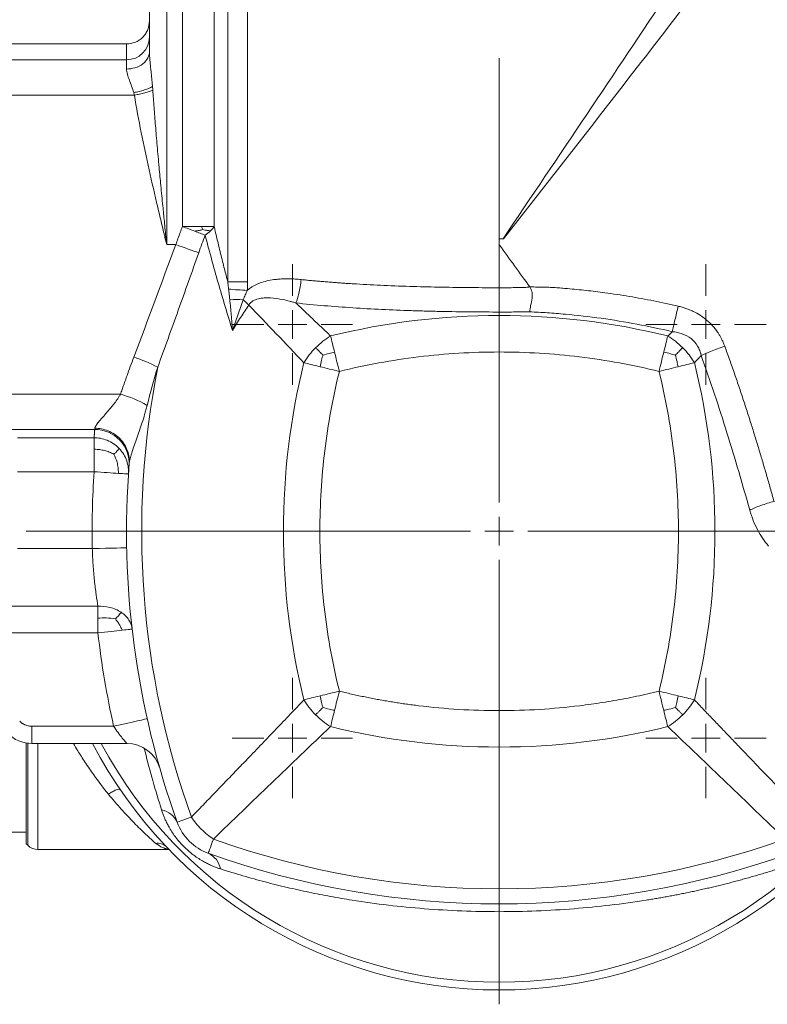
# Model space of a CAD drawing. Header units: millimetres. Extents: x -78 to 912, y -456 to 879.
# Tile 2 of 27: x 93 to 223, y -456 to -284. Entities that reach past the tile are written whole.
import ezdxf

# ---------------------------------------------------------------- set-up
doc = ezdxf.new("R2010")
doc.units = ezdxf.units.MM

# ---------------------------------------------------------------- blocks, each defined once
blk = doc.blocks.new('SW_CENTERMARKSYMBOL_11')
at = {"color": 0, "linetype": 'Continuous', "lineweight": 0}
for p, q in [((0, 5), (0, 82.5)), ((0, 0), (0, 2.5)), ((-5, 0), (-82.5, 0)), ((0, 0), (-2.5, 0)), ((0, 0), (0, -2.5)), ((0, 0), (2.5, 0)), ((5, 0), (82.5, 0)), ((0, -5), (0, -82.5))]:
    blk.add_line(p, q, dxfattribs=at)
blk = doc.blocks.new('SW_CENTERMARKSYMBOL_12')
at = {"color": 0, "linetype": 'Continuous', "lineweight": 0}
for p, q in [((0, 5), (0, 10.5)), ((0, 0), (0, 2.5)), ((-5, 0), (-10.5, 0)), ((0, 0), (-2.5, 0)), ((0, 0), (0, -2.5)), ((0, 0), (2.5, 0)), ((5, 0), (10.5, 0)), ((0, -5), (0, -10.5))]:
    blk.add_line(p, q, dxfattribs=at)
blk = doc.blocks.new('SW_CENTERMARKSYMBOL_13')
at = {"color": 0, "linetype": 'Continuous', "lineweight": 0}
for p, q in [((0, 5), (0, 10.5)), ((0, 0), (0, 2.5)), ((-5, 0), (-10.5, 0)), ((0, 0), (-2.5, 0)), ((0, 0), (0, -2.5)), ((0, 0), (2.5, 0)), ((5, 0), (10.5, 0)), ((0, -5), (0, -10.5))]:
    blk.add_line(p, q, dxfattribs=at)
blk = doc.blocks.new('SW_CENTERMARKSYMBOL_14')
at = {"color": 0, "linetype": 'Continuous', "lineweight": 0}
for p, q in [((0, 5), (0, 10.5)), ((0, 0), (0, 2.5)), ((-5, 0), (-10.5, 0)), ((0, 0), (-2.5, 0)), ((0, 0), (0, -2.5)), ((0, 0), (2.5, 0)), ((5, 0), (10.5, 0)), ((0, -5), (0, -10.5))]:
    blk.add_line(p, q, dxfattribs=at)
blk = doc.blocks.new('SW_CENTERMARKSYMBOL_15')
at = {"color": 0, "linetype": 'Continuous', "lineweight": 0}
for p, q in [((0, 5), (0, 10.5)), ((0, 0), (0, 2.5)), ((-5, 0), (-10.5, 0)), ((0, 0), (-2.5, 0)), ((0, 0), (0, -2.5)), ((0, 0), (2.5, 0)), ((5, 0), (10.5, 0)), ((0, -5), (0, -10.5))]:
    blk.add_line(p, q, dxfattribs=at)

msp = doc.modelspace()

# ---------------------------------------------------------------- linework, layer by layer
at = {"color": 7, "linetype": 'Continuous', "lineweight": 15}
for p, q in [((115.2, -177.96), (115.2, -289.74)), ((118.2, -254.17), (118.2, -323.46)), ((120.95, -320.31), (120.95, -261.46)), ((126.48, -261.46), (126.48, -320.31)), ((128.85, -267), (128.85, -329.95)), ((132.3, -273.2), (132.3, -329.95)), ((111.2, -288.46), (73.44, -288.46)), ((111.2, -291.22), (73.44, -291.22)), ((111.2, -292.84), (111.2, -291.22)), ((73.44, -297.37), (112.57, -297.37)), ((176.2, -323.46), (176.2, -322.46)), ((119.79, -323.46), (118.2, -323.46)), ((128.85, -329.95), (132.3, -329.95)), ((205.6, -339.41), (206.39, -338.65)), ((73.44, -349.56), (110.15, -349.56)), ((73.44, -355.71), (105.65, -355.71)), ((92.2, -357.14), (105.54, -357.14)), ((105.54, -359.16), (105.54, -357.14)), ((105.54, -363.08), (105.54, -359.16)), ((92.2, -363.08), (105.54, -363.08)), ((105.23, -376.46), (92.2, -376.46)), ((88.44, -386.54), (106.21, -386.54)), ((106.21, -391.2), (88.44, -391.2)), ((108.95, -407.46), (94.68, -407.46)), ((94.68, -407.46), (94.68, -410.46)), ((93.7, -410.38), (93.7, -427.96)), ((111.24, -410.46), (94.68, -410.46)), ((90.7, -425.96), (93.7, -425.96)), ((93.7, -427.96), (93.96, -428.23)), ((95.73, -428.96), (118.58, -428.96))]:
    msp.add_line(p, q, dxfattribs=at)
at = {"color": 8, "linetype": 'Continuous', "lineweight": 15}
for p, q in [((93.96, -410.42), (93.96, -428.23)), ((95.73, -410.46), (95.73, -428.96))]:
    msp.add_line(p, q, dxfattribs=at)
at = {"color": 7, "linetype": 'Continuous', "lineweight": 15, "flags": 128}
for points in [[(123.09, -321.12), (122.84, -321.02), (122.58, -320.93), (122.31, -320.82), (122.04, -320.72), (121.77, -320.62), (121.5, -320.52), (121.22, -320.41), (120.95, -320.31)], [(124.91, -321.81), (124.72, -321.74), (124.51, -321.66), (124.29, -321.57), (124.06, -321.49), (123.83, -321.4), (123.59, -321.31), (123.35, -321.22), (123.09, -321.12)], [(119.79, -323.46), (120.35, -323.66), (120.89, -323.85), (121.43, -324.05), (121.96, -324.23), (122.46, -324.41), (122.93, -324.58), (123.38, -324.73), (123.79, -324.88)], [(146.79, -339.41), (146.87, -339.72), (146.95, -340.04), (147.03, -340.38), (147.12, -340.73), (147.21, -341.09), (147.3, -341.47), (147.39, -341.85), (147.49, -342.24)], [(204.9, -342.24), (205, -341.85), (205.09, -341.47), (205.19, -341.09), (205.28, -340.73), (205.36, -340.38), (205.45, -340.04), (205.53, -339.72), (205.6, -339.41)], [(147.49, -342.24), (147.59, -342.64), (147.69, -343.05), (147.79, -343.46), (147.9, -343.88), (148, -344.3), (148.11, -344.73), (148.21, -345.16), (148.32, -345.58)], [(204.08, -345.58), (204.18, -345.16), (204.29, -344.73), (204.39, -344.3), (204.5, -343.88), (204.6, -343.46), (204.7, -343.05), (204.8, -342.64), (204.9, -342.24)], [(148.32, -345.58), (147.89, -345.48), (147.46, -345.37), (147.04, -345.27), (146.61, -345.16), (146.19, -345.06), (145.78, -344.96), (145.37, -344.86), (144.97, -344.76)], [(207.42, -344.76), (207.02, -344.86), (206.61, -344.96), (206.2, -345.06), (205.78, -345.16), (205.36, -345.27), (204.93, -345.37), (204.51, -345.48), (204.08, -345.58)], [(210.26, -344.06), (209.94, -344.14), (209.62, -344.22), (209.28, -344.3), (208.93, -344.39), (208.57, -344.48), (208.2, -344.57), (207.81, -344.66), (207.42, -344.76)], [(109.78, -363.36), (109.34, -363.33), (108.87, -363.3), (108.37, -363.27), (107.83, -363.23), (107.28, -363.2), (106.71, -363.16), (106.13, -363.12), (105.54, -363.08)], [(111.53, -363.48), (111.5, -363.48), (111.41, -363.47), (111.27, -363.46), (111.07, -363.45), (110.82, -363.43), (110.52, -363.41), (110.17, -363.39), (109.78, -363.36)], [(111.22, -376.35), (111.11, -376.35), (110.77, -376.36), (110.21, -376.37), (109.47, -376.38), (108.56, -376.4), (107.52, -376.42), (106.4, -376.44), (105.23, -376.46)], [(110.42, -390.71), (109.99, -390.76), (109.52, -390.82), (109.02, -390.87), (108.49, -390.93), (107.94, -391), (107.37, -391.06), (106.79, -391.13), (106.21, -391.2)], [(112.17, -390.51), (112.14, -390.52), (112.05, -390.53), (111.91, -390.54), (111.72, -390.57), (111.47, -390.59), (111.16, -390.63), (110.82, -390.67), (110.42, -390.71)], [(144.97, -402.17), (145.37, -402.07), (145.78, -401.97), (146.19, -401.87), (146.61, -401.77), (147.04, -401.66), (147.46, -401.56), (147.89, -401.45), (148.32, -401.34)], [(204.08, -401.34), (204.51, -401.45), (204.93, -401.56), (205.36, -401.66), (205.78, -401.77), (206.2, -401.87), (206.61, -401.97), (207.02, -402.07), (207.42, -402.17)], [(142.14, -402.87), (142.45, -402.79), (142.77, -402.71), (143.11, -402.63), (143.46, -402.54), (143.83, -402.45), (144.2, -402.36), (144.58, -402.27), (144.97, -402.17)], [(207.42, -402.17), (207.81, -402.27), (208.2, -402.36), (208.57, -402.45), (208.93, -402.54), (209.28, -402.63), (209.62, -402.71), (209.94, -402.79), (210.26, -402.87)], [(114.8, -406.16), (114.69, -406.18), (114.36, -406.26), (113.82, -406.38), (113.09, -406.54), (112.2, -406.74), (111.19, -406.96), (110.09, -407.21), (108.95, -407.46)], [(120.04, -424.2), (120.08, -424.18), (120.2, -424.14), (120.4, -424.07), (120.68, -423.97), (121.04, -423.84), (121.46, -423.69), (121.96, -423.51), (122.52, -423.31)]]:
    msp.add_lwpolyline(points, dxfattribs=at)
at = {"color": 7, "linetype": 'Continuous', "lineweight": 15}
for centre, radius, start, end in [((111.24, -287.26), 3.96, 269.369, 359.3549), ((261.2, -373.46), 145.74, 159.2426, 160.5268), ((138.84, -210.55), 121.08, 265.3424, 266.8859), ((126.53, -432.67), 99.71, 87.107, 88.4678), ((176.2, -458.46), 122.64, 76.1263, 103.8737), ((102.23, -373.02), 31.66, 62.9208, 71.1091), ((261.2, -373.46), 147.36, 168.7976, 199.7689), ((261.2, -373.46), 122.64, 166.1263, 193.8737), ((91.2, -373.46), 122.64, 346.1263, 13.8737), ((104.04, -370.61), 21.93, 60.6357, 73.8213), ((105.7, -361.66), 5.95, 356.3431, 90.4697), ((261.2, -373.46), 150, 175.4887, 199.7689), ((94.68, -404.46), 6, 225, 270), ((176.2, -288.46), 122.64, 256.1263, 283.8737), ((176.2, -373.46), 80, 207.5485, 332.4515), ((111.24, -416.46), 6, 16.0002, 90), ((116.61, -425.77), 3.77, 24.6838, 79.4147), ((176.2, -288.46), 147.36, 250.2311, 289.7689), ((95.73, -426.46), 2.5, 225, 270), ((116.65, -429.91), 2.05, 44.7346, 100.1403), ((176.2, -288.46), 150, 250.2311, 289.7689), ((123.89, -433.05), 3.77, 10.5856, 65.3161)]:
    msp.add_arc(centre, radius, start, end, dxfattribs=at)
at = {"color": 8, "linetype": 'Continuous', "lineweight": 15}
msp.add_arc((176.2, -373.46), 78.66, 208.0588, 331.9412, dxfattribs=at)
at = {"color": 7, "linetype": 'Continuous', "lineweight": 15}
for points, knots in [([(205.9, -279.19), (201.14, -286.35), (196.32, -293.55), (186.63, -307.99), (181.75, -315.23), (176.87, -322.46)], [0, 0, 0, 0, 0.5, 0.5, 1, 1, 1, 1]), ([(176.98, -322.46), (182.55, -315.32), (188.13, -308.18), (199.2, -293.94), (204.7, -286.84), (210.12, -279.77)], [0, 0, 0, 0, 0.5, 0.5, 1, 1, 1, 1]), ([(115.2, -284.46), (115.14, -284.97), (115.06, -285.74), (114.56, -286.67), (114.05, -287.31), (113.41, -287.83), (112.47, -288.33), (111.7, -288.41), (111.2, -288.46)], [0, 0, 0, 0, 0.239463, 0.368367, 0.500005, 0.631643, 0.760544, 1, 1, 1, 1]), ([(115.2, -289.74), (115.2, -290.1), (115.11, -290.5), (114.72, -291.26), (114.42, -291.63), (113.64, -292.23), (113.16, -292.47), (112.18, -292.77), (111.67, -292.84), (111.2, -292.84)], [0, 0, 0, 0, 0.25, 0.25, 0.5, 0.5, 0.75, 0.75, 1, 1, 1, 1]), ([(115.2, -289.74), (115.2, -289.82), (115.2, -289.99), (115.21, -290.24), (115.22, -290.51), (115.24, -290.79), (115.26, -291.07), (115.28, -291.37), (115.31, -291.67), (115.34, -291.99), (115.37, -292.31), (115.42, -292.79), (115.49, -293.44), (115.58, -294.25), (115.66, -295.06), (115.71, -295.61), (115.74, -295.89)], [0, 0, 0, 0, 0.043005, 0.087157, 0.132482, 0.179002, 0.22674, 0.275715, 0.325945, 0.377449, 0.430241, 0.484336, 0.612076, 0.740492, 0.869746, 1, 1, 1, 1]), ([(111.2, -292.84), (111.2, -293.12), (111.26, -293.44), (111.44, -294.09), (111.56, -294.43), (111.95, -295.47), (112.24, -296.19), (112.45, -296.94)], [0, 0, 0, 0, 0.25, 0.25, 0.5, 0.5, 1, 1, 1, 1]), ([(115.74, -295.89), (115.56, -295.99), (115.36, -296.09), (114.88, -296.3), (114.61, -296.39), (114.03, -296.58), (113.72, -296.67), (113.08, -296.82), (112.76, -296.89), (112.45, -296.94)], [0, 0, 0, 0, 0.25, 0.25, 0.5, 0.5, 0.75, 0.75, 1, 1, 1, 1]), ([(112.57, -297.37), (112.55, -297.3), (112.51, -297.16), (112.47, -297.01), (112.45, -296.94)], [0, 0, 0, 0, 0.489069, 1, 1, 1, 1]), ([(112.57, -297.37), (112.87, -297.33), (113.18, -297.27), (113.79, -297.15), (114.09, -297.08), (114.66, -296.93), (114.93, -296.85), (115.4, -296.7), (115.61, -296.62), (115.78, -296.54)], [0, 0, 0, 0, 0.25, 0.25, 0.5, 0.5, 0.75, 0.75, 1, 1, 1, 1]), ([(115.74, -295.89), (115.74, -296), (115.76, -296.21), (115.78, -296.43), (115.78, -296.54)], [0, 0, 0, 0, 0.500948, 1, 1, 1, 1]), ([(115.78, -296.54), (115.82, -297.02), (115.89, -298.01), (116, -299.53), (116.12, -301.11), (116.25, -302.76), (116.39, -304.48), (116.55, -306.26), (116.71, -308.1), (116.92, -310.41), (117.19, -313.29), (117.5, -316.43), (117.8, -319.52), (118.03, -321.77), (118.16, -323.12), (118.2, -323.46)], [0, 0, 0, 0, 0.054015, 0.110443, 0.169285, 0.23054, 0.294209, 0.360292, 0.428789, 0.4997, 0.617193, 0.749817, 0.849886, 0.961555, 1, 1, 1, 1]), ([(112.57, -297.37), (113.27, -301.71), (114.16, -306.06), (115.62, -312.58), (116.12, -314.76), (116.89, -318.02), (117.15, -319.11), (117.54, -320.74), (117.67, -321.29), (117.87, -322.1), (117.97, -322.51), (118.07, -322.92), (118.13, -323.19), (118.17, -323.33), (118.2, -323.46)], [0, 0, 0, 0, 0.5, 0.5, 0.75, 0.75, 0.875, 0.875, 0.9375, 0.9375, 0.96875, 0.984375, 0.984375, 1, 1, 1, 1]), ([(119.79, -323.46), (119.92, -323.11), (120.17, -322.41), (120.55, -321.36), (120.82, -320.66), (120.95, -320.31)], [0, 0, 0, 0, 0.333343, 0.66667, 1, 1, 1, 1]), ([(120.95, -320.31), (121.5, -320.31), (122.08, -320.31), (123.21, -320.31), (123.77, -320.31), (124.27, -320.31)], [0, 0, 0, 0, 0.5, 0.5, 1, 1, 1, 1]), ([(123.09, -321.12), (123.37, -321.07), (123.87, -320.99), (124.31, -320.9), (124.51, -320.85)], [0, 0, 0, 0, 0.5569897, 1, 1, 1, 1]), ([(124.27, -320.31), (124.77, -320.31), (125.22, -320.31), (125.97, -320.31), (126.27, -320.31), (126.48, -320.31)], [0, 0, 0, 0, 0.5, 0.5, 1, 1, 1, 1]), ([(124.27, -320.31), (124.32, -320.41), (124.4, -320.6), (124.48, -320.78), (124.51, -320.85)], [0, 0, 0, 0, 0.569515, 1, 1, 1, 1]), ([(126.48, -320.31), (126.61, -320.87), (126.86, -321.96), (127.24, -323.54), (127.6, -325.01), (127.94, -326.39), (128.26, -327.67), (128.56, -328.84), (128.76, -329.59), (128.85, -329.95)], [0, 0, 0, 0, 0.174556, 0.338545, 0.491968, 0.634826, 0.767116, 0.888841, 1, 1, 1, 1]), ([(124.91, -321.81), (125.63, -324.58), (126.39, -327.34), (127.98, -332.88), (128.81, -335.65), (129.67, -338.43)], [0, 0, 0, 0, 0.5, 0.5, 1, 1, 1, 1]), ([(181.54, -330.83), (179.78, -328.4), (178, -325.94), (176.21, -323.49), (176.2, -323.46)], [0, 0, 0, 0, 0.990426, 1, 1, 1, 1]), ([(116.64, -344.84), (117.84, -341.54), (119.04, -338.22), (121.42, -331.56), (122.61, -328.22), (123.79, -324.88)], [0, 0, 0, 0, 0.5, 0.5, 1, 1, 1, 1]), ([(132.26, -331.45), (132.32, -331.4), (132.45, -331.29), (132.65, -331.14), (132.85, -330.99), (133.06, -330.85), (133.29, -330.72), (133.52, -330.59), (133.75, -330.47), (134, -330.36), (134.26, -330.25), (134.8, -330.04), (135.67, -329.78), (136.76, -329.58), (137.78, -329.47), (138.69, -329.42), (139.65, -329.42), (140.64, -329.46), (141.32, -329.52), (141.66, -329.55)], [0, 0, 0, 0, 0.024729, 0.049784, 0.075202, 0.101017, 0.127263, 0.153972, 0.181174, 0.208897, 0.237169, 0.266015, 0.386626, 0.516585, 0.606158, 0.699081, 0.79557, 0.895819, 1, 1, 1, 1]), ([(141.66, -329.55), (141.56, -330.4), (141.37, -331.92), (140.94, -333.11), (140.75, -333.64)], [0, 0, 0, 0, 0.56, 1, 1, 1, 1]), ([(141.66, -329.55), (141.96, -329.59), (142.57, -329.65), (143.48, -329.74), (144.41, -329.82), (145.36, -329.9), (146.31, -329.98), (147.29, -330.06), (148.27, -330.13), (149.27, -330.2), (150.28, -330.27), (152.55, -330.41), (156.19, -330.6), (161.15, -330.78), (166.23, -330.9), (170.45, -330.95), (173.86, -330.98), (175.97, -330.98), (177.66, -330.98), (178.72, -330.97), (179.56, -330.97), (180.04, -330.97), (180.36, -330.96), (180.58, -330.95), (180.86, -330.92), (181.15, -330.88), (181.38, -330.85), (181.49, -330.84), (181.54, -330.83)], [0, 0, 0, 0, 0.023695, 0.047664, 0.071907, 0.096425, 0.121219, 0.146288, 0.171634, 0.197256, 0.223155, 0.249332, 0.370624, 0.499082, 0.621229, 0.748412, 0.810598, 0.873128, 0.904334, 0.935489, 0.951092, 0.966668, 0.970723, 0.974651, 0.983011, 0.991539, 0.996234, 1, 1, 1, 1]), ([(128.85, -329.95), (128.88, -330.16), (128.91, -330.38), (128.96, -330.8), (128.98, -331.02), (129, -331.23)], [0, 0, 0, 0, 0.5, 0.5, 1, 1, 1, 1]), ([(129.2, -333), (129.19, -332.9), (129.16, -332.62), (129.11, -332.17), (129.05, -331.68), (129.02, -331.37), (129, -331.23)], [0, 0, 0, 0, 0.165286, 0.48056, 0.759248, 1, 1, 1, 1]), ([(181.52, -335.19), (181.57, -334.83), (181.66, -334.11), (181.96, -332.94), (182.02, -331.76), (181.7, -331.14), (181.54, -330.83)], [0, 0, 0, 0, 0.2831775, 0.5805071, 0.7967269, 1, 1, 1, 1]), ([(181.54, -330.83), (181.69, -330.84), (182.02, -330.85), (182.58, -330.86), (183.32, -330.87), (184.09, -330.88), (184.83, -330.9), (185.42, -330.93), (185.96, -330.96), (186.51, -331), (187.23, -331.06), (188.86, -331.2), (191.38, -331.45), (194.25, -331.8), (196.76, -332.16), (198.9, -332.5), (201.03, -332.87), (203.17, -333.28), (205.3, -333.72), (206.72, -334.04), (207.43, -334.2)], [0, 0, 0, 0, 0.016796, 0.038078, 0.063845, 0.101417, 0.127523, 0.14791, 0.169332, 0.190093, 0.210878, 0.252423, 0.376937, 0.501666, 0.584398, 0.667234, 0.750192, 0.833292, 0.916555, 1, 1, 1, 1]), ([(129.67, -338.43), (129.67, -338.4), (129.66, -338.34), (129.65, -338.23), (129.64, -338.03), (129.61, -337.64), (129.55, -336.85), (129.46, -335.74), (129.34, -334.38), (129.25, -333.47), (129.2, -333)], [0, 0, 0, 0, 0.01561, 0.031216, 0.062432, 0.124873, 0.249781, 0.499708, 0.73973, 1, 1, 1, 1]), ([(129.67, -338.43), (129.69, -338.37), (129.71, -338.32), (129.75, -338.21), (129.77, -338.15), (129.83, -337.98), (129.87, -337.87), (129.99, -337.54), (130.08, -337.32), (130.32, -336.65), (130.48, -336.21), (130.95, -334.87), (131.26, -333.98), (131.56, -333.09)], [0, 0, 0, 0, 0.03125, 0.03125, 0.0625, 0.0625, 0.125, 0.125, 0.25, 0.25, 0.5, 0.5, 1, 1, 1, 1]), ([(132.26, -331.45), (132.2, -331.59), (132.08, -331.85), (131.91, -332.25), (131.73, -332.66), (131.62, -332.95), (131.56, -333.09)], [0, 0, 0, 0, 0.247645, 0.480344, 0.734044, 1, 1, 1, 1]), ([(132.51, -334), (132.7, -333.7), (132.96, -333.47), (133.54, -333.12), (133.86, -333), (134.53, -332.83), (134.88, -332.78), (135.59, -332.74), (135.95, -332.74), (137.04, -332.8), (137.78, -332.91), (138.89, -333.14), (139.26, -333.23), (139.82, -333.37), (140.01, -333.42), (140.29, -333.5), (140.38, -333.53), (140.56, -333.59), (140.65, -333.62), (140.75, -333.64)], [0, 0, 0, 0, 0.125, 0.125, 0.25, 0.25, 0.375, 0.375, 0.5, 0.5, 0.75, 0.75, 0.875, 0.875, 0.9375, 0.9375, 0.96875, 0.96875, 1, 1, 1, 1]), ([(132.51, -334), (132.28, -334.35), (131.81, -335.06), (131.1, -336.15), (130.39, -337.28), (129.91, -338.04), (129.67, -338.43)], [0, 0, 0, 0, 0.239793, 0.486358, 0.739743, 1, 1, 1, 1]), ([(140.75, -333.64), (141.26, -334.13), (142.28, -335.1), (143.8, -336.55), (145.3, -337.98), (146.3, -338.93), (146.79, -339.41)], [0, 0, 0, 0, 0.255705, 0.507603, 0.755699, 1, 1, 1, 1]), ([(140.75, -333.64), (144, -333.99), (147.31, -334.27), (154.03, -334.7), (157.44, -334.86), (161.73, -335.01), (162.59, -335.03), (164.3, -335.08), (165.16, -335.1), (167.75, -335.15), (169.48, -335.18), (172.94, -335.21), (174.67, -335.22), (177.27, -335.22), (178.13, -335.22), (179.43, -335.21), (179.86, -335.21), (180.51, -335.2), (180.72, -335.2), (181.12, -335.19), (181.32, -335.19), (181.52, -335.19)], [0, 0, 0, 0, 0.25, 0.25, 0.5, 0.5, 0.5625, 0.5625, 0.625, 0.625, 0.75, 0.75, 0.875, 0.875, 0.9375, 0.9375, 0.96875, 0.96875, 0.984375, 0.984375, 1, 1, 1, 1]), ([(206.39, -338.65), (206.45, -338.37), (206.53, -338.06), (206.68, -337.37), (206.77, -337), (206.95, -336.22), (207.05, -335.82), (207.24, -335.01), (207.33, -334.6), (207.43, -334.2)], [0, 0, 0, 0, 0.25, 0.25, 0.5, 0.5, 0.75, 0.75, 1, 1, 1, 1]), ([(207.43, -334.2), (207.54, -334.23), (207.77, -334.28), (208.11, -334.38), (208.44, -334.48), (208.77, -334.58), (209.09, -334.7), (209.4, -334.82), (209.71, -334.96), (210.35, -335.25), (211.27, -335.76), (212.42, -336.6), (213.44, -337.58), (214.14, -338.47), (214.6, -339.18), (214.88, -339.66), (215.13, -340.16), (215.36, -340.67), (215.49, -341.02), (215.56, -341.2)], [0, 0, 0, 0, 0.031423, 0.062566, 0.093451, 0.124099, 0.154534, 0.184778, 0.214855, 0.244788, 0.37173, 0.496598, 0.623527, 0.750574, 0.799901, 0.849378, 0.899136, 0.949302, 1, 1, 1, 1]), ([(181.52, -335.19), (182.55, -335.23), (183.57, -335.29), (185.12, -335.39), (185.64, -335.43), (186.69, -335.51), (187.22, -335.56), (189.83, -335.79), (191.92, -336.03), (196.08, -336.61), (198.16, -336.95), (202.29, -337.73), (204.35, -338.17), (206.39, -338.65)], [0, 0, 0, 0, 0.125, 0.125, 0.1875, 0.1875, 0.25, 0.25, 0.5, 0.5, 0.75, 0.75, 1, 1, 1, 1]), ([(144.18, -341.45), (144.58, -341.04), (145.01, -340.67), (145.89, -339.98), (146.34, -339.67), (146.79, -339.41)], [0, 0, 0, 0, 0.5, 0.5, 1, 1, 1, 1]), ([(205.6, -339.41), (206.06, -339.67), (206.51, -339.98), (207.39, -340.67), (207.81, -341.04), (208.22, -341.45)], [0, 0, 0, 0, 0.5, 0.5, 1, 1, 1, 1]), ([(206.39, -338.65), (206.54, -338.68), (206.69, -338.68), (206.99, -338.72), (207.14, -338.75), (207.58, -338.84), (207.86, -338.91), (208.7, -339.21), (209.22, -339.49), (210.12, -340.21), (210.51, -340.65), (210.95, -341.41), (211.08, -341.68), (211.24, -342.09), (211.29, -342.23), (211.36, -342.44), (211.38, -342.52), (211.41, -342.66), (211.43, -342.74), (211.45, -342.81)], [0, 0, 0, 0, 0.0625, 0.0625, 0.125, 0.125, 0.25, 0.25, 0.5, 0.5, 0.75, 0.75, 0.875, 0.875, 0.9375, 0.9375, 0.96875, 0.96875, 1, 1, 1, 1]), ([(142.14, -344.06), (142.41, -343.61), (142.72, -343.15), (143.4, -342.27), (143.78, -341.85), (144.18, -341.45)], [0, 0, 0, 0, 0.5, 0.5, 1, 1, 1, 1]), ([(144.18, -341.45), (144.3, -341.57), (144.53, -341.79), (144.96, -342.22), (145.27, -342.54), (145.47, -342.74)], [0, 0, 0, 0, 0.30983, 0.568152, 1, 1, 1, 1]), ([(208.22, -341.45), (208.09, -341.57), (207.87, -341.79), (207.44, -342.22), (207.12, -342.54), (206.93, -342.74)], [0, 0, 0, 0, 0.309829, 0.568152, 1, 1, 1, 1]), ([(208.22, -341.45), (208.62, -341.85), (208.99, -342.27), (209.68, -343.15), (209.99, -343.61), (210.26, -344.06)], [0, 0, 0, 0, 0.5, 0.5, 1, 1, 1, 1]), ([(215.56, -341.2), (214.69, -341.51), (213.13, -342.07), (211.96, -342.58), (211.45, -342.81)], [0, 0, 0, 0, 0.560003, 1, 1, 1, 1]), ([(215.56, -341.2), (215.7, -341.6), (215.99, -342.4), (216.42, -343.6), (216.85, -344.81), (217.27, -346.03), (217.69, -347.25), (218.11, -348.48), (218.52, -349.72), (218.93, -350.96), (219.34, -352.21), (219.74, -353.47), (220.24, -355.03), (220.82, -356.91), (221.5, -359.12), (222.17, -361.36), (222.84, -363.63), (223.5, -365.93), (223.93, -367.47), (224.15, -368.25)], [0, 0, 0, 0, 0.044423, 0.089056, 0.1339, 0.178956, 0.224226, 0.269708, 0.315406, 0.361318, 0.407446, 0.45379, 0.500352, 0.580576, 0.662015, 0.744674, 0.828556, 0.913664, 1, 1, 1, 1]), ([(110.15, -349.56), (110.24, -349.29), (110.42, -348.75), (110.71, -347.94), (110.99, -347.13), (111.37, -346.06), (111.87, -344.71), (112.27, -343.63), (112.48, -343.07)], [0, 0, 0, 0, 0.123846, 0.248547, 0.374107, 0.500529, 0.742054, 1, 1, 1, 1]), ([(144.97, -344.76), (145.05, -344.37), (145.19, -343.68), (145.39, -343.02), (145.47, -342.74)], [0, 0, 0, 0, 0.565804, 1, 1, 1, 1]), ([(145.47, -342.74), (145.83, -342.63), (146.49, -342.44), (147.18, -342.3), (147.49, -342.24)], [0, 0, 0, 0, 0.54389, 1, 1, 1, 1]), ([(148.32, -345.58), (152.87, -344.46), (157.5, -343.61), (166.81, -342.48), (171.5, -342.19), (180.89, -342.19), (185.58, -342.48), (194.9, -343.61), (199.52, -344.46), (204.08, -345.58)], [0, 0, 0, 0, 0.25, 0.25, 0.5, 0.5, 0.75, 0.75, 1, 1, 1, 1]), ([(204.9, -342.24), (205.29, -342.32), (205.98, -342.46), (206.64, -342.65), (206.93, -342.74)], [0, 0, 0, 0, 0.565804, 1, 1, 1, 1]), ([(206.93, -342.74), (207.03, -343.1), (207.22, -343.76), (207.36, -344.44), (207.42, -344.76)], [0, 0, 0, 0, 0.543891, 1, 1, 1, 1]), ([(211.45, -342.81), (211.25, -343.02), (210.85, -343.43), (210.45, -343.85), (210.26, -344.06)], [0, 0, 0, 0, 0.501609, 1, 1, 1, 1]), ([(211.45, -342.81), (213.04, -347.29), (214.53, -351.79), (217.34, -360.8), (218.66, -365.3), (219.91, -369.79)], [0, 0, 0, 0, 0.5, 0.5, 1, 1, 1, 1]), ([(148.32, -401.34), (147.19, -396.79), (146.34, -392.17), (145.21, -382.85), (144.93, -378.16), (144.93, -368.77), (145.21, -364.08), (146.34, -354.76), (147.19, -350.14), (148.32, -345.58)], [0, 0, 0, 0, 0.25, 0.25, 0.5, 0.5, 0.75, 0.75, 1, 1, 1, 1]), ([(204.08, -345.58), (205.2, -350.14), (206.05, -354.76), (207.18, -364.08), (207.47, -368.77), (207.47, -378.16), (207.18, -382.85), (206.05, -392.17), (205.2, -396.79), (204.08, -401.34)], [0, 0, 0, 0, 0.25, 0.25, 0.5, 0.5, 0.75, 0.75, 1, 1, 1, 1]), ([(105.68, -355.49), (105.68, -355.47), (105.69, -355.43), (105.72, -355.35), (105.75, -355.27), (105.79, -355.19), (105.83, -355.11), (105.92, -354.96), (106.07, -354.73), (106.31, -354.42), (106.59, -354.08), (106.99, -353.62), (107.55, -352.99), (108.17, -352.28), (108.63, -351.73), (109.08, -351.16), (109.42, -350.71), (109.73, -350.25), (109.87, -350.03), (110.01, -349.8), (110.1, -349.64), (110.15, -349.56)], [0, 0, 0, 0, 0.021766, 0.043602, 0.065539, 0.087606, 0.109832, 0.132244, 0.194679, 0.262177, 0.323729, 0.390358, 0.516665, 0.641293, 0.727344, 0.763617, 0.883275, 0.913382, 0.942025, 0.968383, 1, 1, 1, 1]), ([(114.79, -351.51), (114.76, -351.65), (114.69, -351.92), (114.54, -352.44), (114.29, -353.34), (113.9, -354.59), (113.42, -356.03), (112.93, -357.4), (112.49, -358.68), (112.15, -359.67), (111.94, -360.37), (111.82, -360.81), (111.74, -361.16), (111.69, -361.43), (111.67, -361.59), (111.66, -361.67)], [0, 0, 0, 0, 0.035655, 0.067263, 0.133631, 0.263884, 0.39189, 0.516306, 0.643561, 0.761843, 0.823677, 0.882121, 0.921768, 0.961004, 1, 1, 1, 1]), ([(105.54, -357.14), (105.55, -357.09), (105.55, -356.99), (105.57, -356.83), (105.58, -356.66), (105.59, -356.48), (105.6, -356.3), (105.62, -356.11), (105.63, -355.91), (105.65, -355.78), (105.65, -355.71)], [0, 0, 0, 0, 0.128736, 0.256404, 0.383005, 0.508538, 0.633004, 0.756403, 0.878735, 1, 1, 1, 1]), ([(105.54, -357.14), (105.91, -357.14), (106.29, -357.18), (107.06, -357.32), (107.45, -357.44), (108.21, -357.75), (108.59, -357.95), (109.3, -358.43), (109.63, -358.71), (109.92, -359.03)], [0, 0, 0, 0, 0.25, 0.25, 0.5, 0.5, 0.75, 0.75, 1, 1, 1, 1]), ([(111.66, -361.67), (111.69, -361.32), (111.68, -360.96), (111.59, -360.21), (111.51, -359.83), (111.25, -359.08), (111.07, -358.7), (110.64, -357.99), (110.37, -357.66), (109.78, -357.04), (109.45, -356.77), (108.74, -356.3), (108.36, -356.1), (107.59, -355.79), (107.2, -355.68), (106.43, -355.53), (106.05, -355.49), (105.68, -355.49)], [0, 0, 0, 0, 0.125, 0.125, 0.25, 0.25, 0.375, 0.375, 0.5, 0.5, 0.625, 0.625, 0.75, 0.75, 0.875, 0.875, 1, 1, 1, 1]), ([(109.78, -363.36), (109.77, -363.02), (109.75, -362.36), (109.52, -361.2), (109.2, -360.47), (109, -360.01)], [0, 0, 0, 0, 0.294005, 0.554757, 1, 1, 1, 1]), ([(109.92, -359.03), (110.22, -359.34), (110.48, -359.69), (110.92, -360.42), (111.1, -360.8), (111.36, -361.58), (111.45, -361.97), (111.55, -362.74), (111.55, -363.12), (111.53, -363.48)], [0, 0, 0, 0, 0.25, 0.25, 0.5, 0.5, 0.75, 0.75, 1, 1, 1, 1]), ([(219.91, -369.79), (220.17, -369.65), (220.47, -369.51), (221.12, -369.23), (221.47, -369.09), (222.21, -368.83), (222.59, -368.7), (223.37, -368.46), (223.77, -368.35), (224.15, -368.25)], [0, 0, 0, 0, 0.25, 0.25, 0.5, 0.5, 0.75, 0.75, 1, 1, 1, 1]), ([(219.91, -369.79), (220.09, -370.42), (220.3, -371.03), (220.76, -372.18), (221.02, -372.74), (221.86, -374.3), (222.5, -375.22), (223.18, -376.04)], [0, 0, 0, 0, 0.25, 0.25, 0.5, 0.5, 1, 1, 1, 1]), ([(105.23, -376.46), (105.25, -377.43), (105.3, -378.4), (105.43, -380.28), (105.51, -381.2), (105.69, -382.93), (105.79, -383.75), (106, -385.26), (106.11, -385.94), (106.21, -386.54)], [0, 0, 0, 0, 0.25, 0.25, 0.5, 0.5, 0.75, 0.75, 1, 1, 1, 1]), ([(106.21, -386.54), (106.88, -386.51), (107.6, -386.57), (108.65, -386.83), (109, -386.94), (109.65, -387.22), (109.96, -387.39), (110.25, -387.58)], [0, 0, 0, 0, 0.5, 0.5, 0.75, 0.75, 1, 1, 1, 1]), ([(110.25, -387.58), (110.18, -387.68), (110.06, -387.86), (109.73, -388.25), (109.44, -388.56), (109.25, -388.75)], [0, 0, 0, 0, 0.311044, 0.569901, 1, 1, 1, 1]), ([(110.25, -387.58), (110.53, -387.77), (110.8, -387.98), (111.25, -388.44), (111.45, -388.69), (111.93, -389.45), (112.11, -389.99), (112.17, -390.51)], [0, 0, 0, 0, 0.25, 0.25, 0.5, 0.5, 1, 1, 1, 1]), ([(109.25, -388.75), (108.72, -388.67), (107.77, -388.53), (106.69, -388.59), (106.21, -388.62)], [0, 0, 0, 0, 0.553802, 1, 1, 1, 1]), ([(110.42, -390.71), (110.34, -390.5), (110.18, -390.11), (109.8, -389.44), (109.46, -389.02), (109.25, -388.75)], [0, 0, 0, 0, 0.301679, 0.560202, 1, 1, 1, 1]), ([(148.32, -401.34), (148.67, -401.43), (149.37, -401.6), (150.43, -401.85), (151.48, -402.08), (152.54, -402.31), (153.6, -402.52), (154.67, -402.73), (155.73, -402.92), (156.8, -403.11), (157.86, -403.28), (158.93, -403.45), (160.01, -403.61), (161.08, -403.75), (164.12, -404.14), (169.16, -404.6), (176.2, -404.81), (183.24, -404.6), (188.58, -404.11), (192.24, -403.63), (194.23, -403.34), (196.21, -403.01), (198.19, -402.64), (200.16, -402.25), (202.12, -401.82), (203.43, -401.5), (204.08, -401.34)], [0, 0, 0, 0, 0.0192512, 0.0384931, 0.0577274, 0.0769557, 0.0961798, 0.1154013, 0.1346219, 0.1538431, 0.1730669, 0.1922946, 0.2115282, 0.2307691, 0.2500192, 0.3750055, 0.5000011, 0.6249876, 0.749983, 0.7857232, 0.8214377, 0.8571373, 0.8928326, 0.9285344, 0.9642533, 1, 1, 1, 1]), ([(122.52, -423.31), (123.19, -422.61), (124.53, -421.23), (126.51, -419.17), (128.46, -417.14), (130.38, -415.15), (132.5, -412.95), (134.81, -410.54), (137.3, -407.94), (139.74, -405.39), (141.34, -403.7), (142.14, -402.87)], [0, 0, 0, 0, 0.103778, 0.2056649, 0.3056627, 0.4037735, 0.5000001, 0.6297991, 0.7563937, 0.879791, 1, 1, 1, 1]), ([(144.18, -405.48), (143.78, -405.08), (143.4, -404.66), (142.72, -403.78), (142.41, -403.32), (142.14, -402.87)], [0, 0, 0, 0, 0.5, 0.5, 1, 1, 1, 1]), ([(144.97, -402.17), (145.05, -402.56), (145.19, -403.25), (145.39, -403.91), (145.47, -404.19)], [0, 0, 0, 0, 0.565804, 1, 1, 1, 1]), ([(207.42, -402.17), (207.34, -402.56), (207.2, -403.25), (207.01, -403.91), (206.93, -404.19)], [0, 0, 0, 0, 0.565804, 1, 1, 1, 1]), ([(210.26, -402.87), (209.99, -403.32), (209.68, -403.78), (208.99, -404.66), (208.62, -405.08), (208.22, -405.48)], [0, 0, 0, 0, 0.5, 0.5, 1, 1, 1, 1]), ([(210.26, -402.87), (210.78, -403.42), (211.85, -404.54), (213.45, -406.22), (215.08, -407.92), (216.74, -409.65), (218.42, -411.41), (220.6, -413.68), (223.31, -416.5), (226.56, -419.88), (228.76, -422.15), (229.88, -423.31)], [0, 0, 0, 0, 0.0797842, 0.1609846, 0.243604, 0.327645, 0.4131097, 0.5000001, 0.6614217, 0.8280849, 1, 1, 1, 1]), ([(144.18, -405.48), (144.3, -405.36), (144.53, -405.13), (144.96, -404.71), (145.27, -404.39), (145.47, -404.19)], [0, 0, 0, 0, 0.30983, 0.568152, 1, 1, 1, 1]), ([(145.47, -404.19), (145.83, -404.3), (146.49, -404.49), (147.18, -404.63), (147.49, -404.69)], [0, 0, 0, 0, 0.54389, 1, 1, 1, 1]), ([(206.93, -404.19), (206.57, -404.3), (205.91, -404.49), (205.22, -404.63), (204.9, -404.69)], [0, 0, 0, 0, 0.54389, 1, 1, 1, 1]), ([(208.22, -405.48), (208.09, -405.36), (207.87, -405.13), (207.44, -404.71), (207.12, -404.39), (206.93, -404.19)], [0, 0, 0, 0, 0.309829, 0.568152, 1, 1, 1, 1]), ([(92.56, -406.59), (92.6, -406.63), (92.68, -406.7), (92.81, -406.81), (92.95, -406.91), (93.08, -407.01), (93.23, -407.09), (93.38, -407.17), (93.57, -407.25), (93.81, -407.34), (94.1, -407.41), (94.39, -407.46), (94.58, -407.46), (94.68, -407.46)], [0, 0, 0, 0, 0.072033, 0.143492, 0.214599, 0.285582, 0.356669, 0.428089, 0.500065, 0.625526, 0.749855, 0.874274, 1, 1, 1, 1]), ([(146.79, -407.52), (146.34, -407.25), (145.89, -406.95), (145.01, -406.26), (144.58, -405.89), (144.18, -405.48)], [0, 0, 0, 0, 0.5, 0.5, 1, 1, 1, 1]), ([(208.22, -405.48), (207.81, -405.89), (207.39, -406.26), (206.51, -406.95), (206.06, -407.25), (205.6, -407.52)], [0, 0, 0, 0, 0.5, 0.5, 1, 1, 1, 1]), ([(108.95, -407.46), (109.2, -407.85), (109.47, -408.22), (109.99, -408.92), (110.24, -409.25), (110.69, -409.82), (110.89, -410.05), (111.09, -410.29), (111.15, -410.36), (111.22, -410.44), (111.24, -410.46), (111.24, -410.46)], [0, 0, 0, 0, 0.25, 0.25, 0.5, 0.5, 0.75, 0.75, 0.875, 0.875, 1, 1, 1, 1]), ([(126.35, -427.14), (129.71, -423.9), (133.09, -420.65), (139.89, -414.11), (143.32, -410.83), (146.79, -407.52)], [0, 0, 0, 0, 0.5, 0.5, 1, 1, 1, 1]), ([(205.6, -407.52), (209.07, -410.83), (212.5, -414.11), (219.31, -420.65), (222.68, -423.9), (226.04, -427.14)], [0, 0, 0, 0, 0.5, 0.5, 1, 1, 1, 1]), ([(110.1, -418.53), (110.06, -418.48), (109.99, -418.45), (109.75, -418.47), (109.59, -418.51), (109.2, -418.65), (108.97, -418.76), (108.5, -419.01), (108.26, -419.15), (108.03, -419.29)], [0, 0, 0, 0, 0.25, 0.25, 0.5, 0.5, 0.75, 0.75, 1, 1, 1, 1]), ([(108.03, -419.29), (108.78, -420.21), (109.53, -421.1), (111.04, -422.77), (111.79, -423.57), (113.23, -425.04), (113.93, -425.72), (115.22, -426.93), (115.81, -427.46), (116.29, -427.89)], [0, 0, 0, 0, 0.25, 0.25, 0.5, 0.5, 0.75, 0.75, 1, 1, 1, 1]), ([(127.59, -432.36), (127.49, -432.32), (127.29, -432.26), (126.99, -432.15), (126.7, -432.04), (126.4, -431.92), (126.11, -431.8), (125.69, -431.61), (125.13, -431.34), (124.09, -430.77), (122.73, -429.87), (121.16, -428.49), (119.78, -426.92), (118.89, -425.58), (118.34, -424.57), (118.03, -423.94), (117.76, -423.31), (117.51, -422.69), (117.38, -422.28), (117.31, -422.07)], [0, 0, 0, 0, 0.023428, 0.046491, 0.069198, 0.091563, 0.113598, 0.135315, 0.188752, 0.240577, 0.372805, 0.500766, 0.628285, 0.760085, 0.808394, 0.858156, 0.903959, 0.951204, 1, 1, 1, 1]), ([(122.52, -423.31), (123, -424.05), (123.58, -424.77), (124.89, -426.08), (125.62, -426.66), (126.35, -427.14)], [0, 0, 0, 0, 0.5, 0.5, 1, 1, 1, 1]), ([(120.04, -424.2), (120.48, -425.44), (121.21, -426.58), (123.08, -428.45), (124.22, -429.18), (125.46, -429.62)], [0, 0, 0, 0, 0.5, 0.5, 1, 1, 1, 1]), ([(125.46, -429.62), (125.46, -429.62), (125.54, -429.4), (125.85, -428.56), (126.07, -427.93), (126.35, -427.14)], [0, 0, 0, 0, 0.5, 0.5, 1, 1, 1, 1]), ([(224.8, -432.36), (224.47, -432.46), (223.82, -432.67), (222.84, -432.97), (221.87, -433.26), (220.89, -433.55), (219.92, -433.83), (218.95, -434.1), (217.99, -434.36), (217.02, -434.62), (216.06, -434.87), (215.1, -435.11), (214.14, -435.34), (213.18, -435.57), (212.23, -435.79), (211.28, -436.01), (210.33, -436.21), (209.38, -436.42), (208.43, -436.61), (207.49, -436.8), (206.54, -436.98), (205.6, -437.16), (204.66, -437.33), (203.72, -437.49), (202.78, -437.65), (200.09, -438.08), (195.64, -438.7), (189.24, -439.33), (182.77, -439.72), (176.2, -439.85), (169.63, -439.72), (163.16, -439.33), (156.76, -438.7), (151.98, -438.04), (148.66, -437.49), (146.79, -437.16), (144.9, -436.8), (143.01, -436.42), (141.11, -436.01), (139.2, -435.57), (137.29, -435.11), (135.36, -434.62), (133.43, -434.1), (131.49, -433.55), (129.54, -432.97), (128.24, -432.56), (127.59, -432.36)], [0, 0, 0, 0, 0.01151, 0.022918, 0.034227, 0.045437, 0.05655, 0.067568, 0.078491, 0.089322, 0.100061, 0.110711, 0.121272, 0.131748, 0.142138, 0.152446, 0.162673, 0.17282, 0.18289, 0.192884, 0.202805, 0.212655, 0.222435, 0.232148, 0.241796, 0.251382, 0.314832, 0.375961, 0.43844, 0.5, 0.56156, 0.624039, 0.685168, 0.748619, 0.767852, 0.787345, 0.807116, 0.82718, 0.847554, 0.868252, 0.889289, 0.910678, 0.932432, 0.954563, 0.977082, 1, 1, 1, 1])]:
    msp.add_open_spline(points, degree=3, knots=knots, dxfattribs=at)
at = {"color": 8, "linetype": 'Continuous', "lineweight": 15}
msp.add_open_spline([(111.2, -288.46), (111.2, -288.46), (111.2, -289.39), (111.2, -291.22)], degree=3, dxfattribs=at)
at = {"color": 7, "linetype": 'Continuous', "lineweight": 15}
for points in [[(124.51, -320.85), (124.64, -320.88), (124.9, -320.92), (125.24, -320.98), (125.53, -321.03), (125.73, -321.06), (125.84, -321.08)], [(125.84, -321.08), (125.58, -321.34), (125.26, -321.58), (124.91, -321.81)], [(126.48, -320.31), (126.32, -320.57), (126.11, -320.83), (125.84, -321.08)], [(176.2, -322.46), (176.42, -322.46), (176.65, -322.46), (176.87, -322.46)], [(176.87, -322.46), (176.91, -322.46), (176.94, -322.46), (176.98, -322.46)], [(119.79, -323.46), (117.36, -330.03), (114.92, -336.59), (112.48, -343.07)], [(132.26, -331.45), (132.28, -330.95), (132.3, -330.45), (132.3, -329.95)], [(132.51, -334), (132.24, -333.71), (131.92, -333.4), (131.56, -333.09)], [(132.51, -334), (135.7, -337.32), (138.91, -340.67), (142.14, -344.06)], [(114.79, -351.51), (115.36, -349.28), (115.98, -347.06), (116.64, -344.84)], [(142.14, -344.06), (142.95, -344.26), (143.92, -344.5), (144.97, -344.76)], [(105.68, -355.49), (105.67, -355.58), (105.66, -355.65), (105.65, -355.71)], [(109, -360.01), (108.74, -359.87), (108.18, -359.63), (107.35, -359.37), (106.54, -359.21), (105.92, -359.17), (105.54, -359.16)], [(109, -360.01), (109.14, -359.88), (109.38, -359.63), (109.66, -359.35), (109.84, -359.15), (109.9, -359.06), (109.92, -359.03)], [(105.54, -363.08), (105.25, -367.53), (105.14, -372), (105.23, -376.46)], [(106.21, -386.54), (106.21, -387.1), (106.21, -387.82), (106.21, -388.62)], [(106.21, -388.62), (106.21, -389.42), (106.21, -390.31), (106.21, -391.2)], [(106.21, -391.2), (106.83, -396.66), (107.75, -402.09), (108.95, -407.46)], [(147.49, -404.69), (147.75, -403.63), (148.03, -402.49), (148.32, -401.34)], [(204.08, -401.34), (204.36, -402.49), (204.64, -403.63), (204.9, -404.69)], [(146.79, -407.52), (146.99, -406.71), (147.23, -405.74), (147.49, -404.69)], [(204.9, -404.69), (205.16, -405.74), (205.4, -406.71), (205.6, -407.52)], [(105.49, -415.96), (106.3, -417.11), (107.16, -418.22), (108.03, -419.29)]]:
    msp.add_open_spline(points, degree=3, dxfattribs=at)
at = {"color": 8, "linetype": 'Continuous', "lineweight": 15}
for points, knots in [([(101.95, -410.46), (102.19, -410.89), (102.81, -411.97), (104, -413.83), (104.98, -415.24), (105.49, -415.96)], [0, 0, 0, 0, 0.234979, 0.602058, 1, 1, 1, 1]), ([(117.31, -422.07), (116.79, -420.37), (115.77, -417.06), (114.8, -413.47), (114.36, -411.56), (114.32, -411.38)], [0, 0, 0, 0, 0.487191, 0.952943, 1, 1, 1, 1]), ([(118.6, -428.92), (118.49, -428.9), (118.11, -428.84), (117.29, -428.6), (116.68, -428.17), (116.29, -427.89)], [0, 0, 0, 0, 0.140519, 0.454212, 1, 1, 1, 1])]:
    msp.add_open_spline(points, degree=3, knots=knots, dxfattribs=at)

# ---------------------------------------------------------------- block references
at = {"color": 7, "linetype": 'Continuous', "lineweight": 0}
for name, p in [('SW_CENTERMARKSYMBOL_11', (176.2, -373.46)), ('SW_CENTERMARKSYMBOL_12', (140.13, -337.4)), ('SW_CENTERMARKSYMBOL_15', (212.26, -337.4)), ('SW_CENTERMARKSYMBOL_13', (140.13, -409.53)), ('SW_CENTERMARKSYMBOL_14', (212.26, -409.53))]:
    msp.add_blockref(name, p, dxfattribs=at)

doc.saveas('drawing.dxf')
